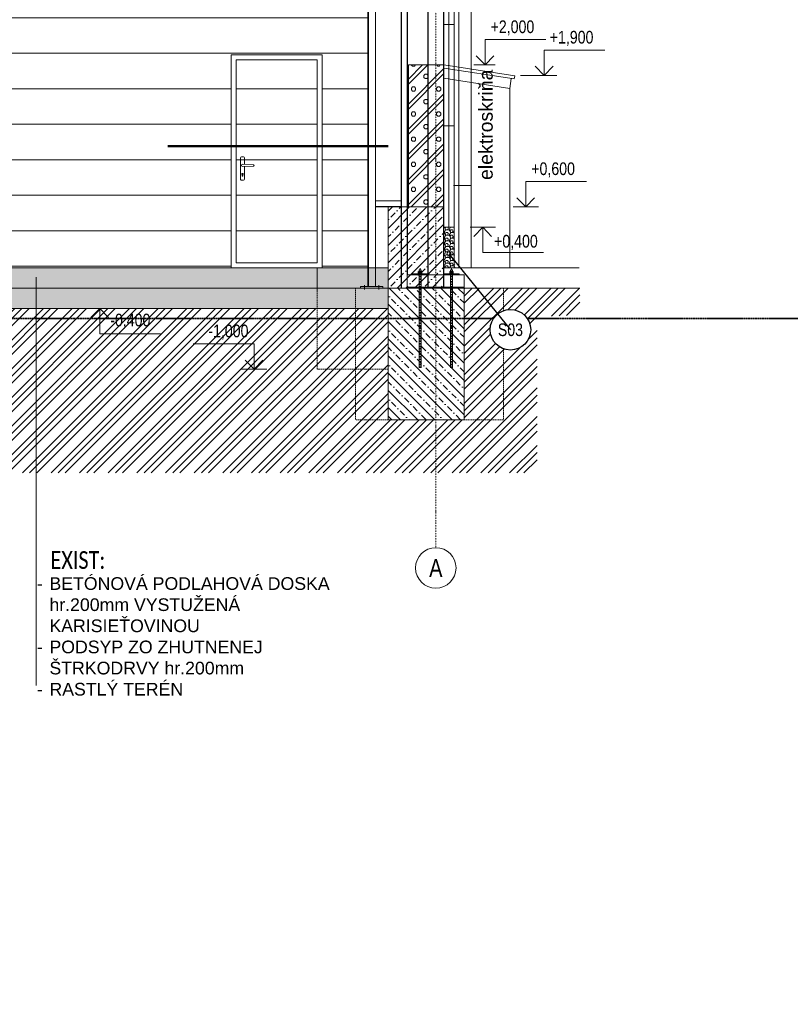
# Model space of a CAD drawing. Header units: millimetres. Extents: x -304119 to 197109, y 7818 to 249585.
# Tile 22 of 42: x -161661 to -154056, y 122822 to 132531. Entities that reach past the tile are written whole.
import ezdxf
from ezdxf import colors
from ezdxf.entities.mleader import LeaderData, LeaderLine
from ezdxf.enums import TextEntityAlignment as Align
from ezdxf.math import Vec2, Vec3

# ---------------------------------------------------------------- set-up
doc = ezdxf.new("R2010")
doc.units = ezdxf.units.MM
doc.set_wipeout_variables(frame=1)
for name, pattern in [('ACAD_ISO10W100', [18, 12, -3, 0, -3]), ('DASHDOT', [25.4, 12.7, -6.35, 0, -6.35]), ('Dashed', [19.05, 12.7, -6.35]), ('DOT', [6.35, 0, -6.35])]:
    doc.linetypes.add(name, pattern=pattern)
for name, color, linetype, lineweight in [('CAVNEJSI_POHLED', 252, 'Continuous', 5), ('CKBUBLINY', 252, 'Continuous', 5), ('CKBUBLINY_POPIS', 252, 'Continuous', 5), ('CKIZOLACE', 252, 'Continuous', 5), ('CKKOTY_VYS', 252, 'Continuous', 5), ('CKLEGENDA_POPIS', 252, 'Continuous', 5), ('CKRASTR_POPIS', 252, 'Continuous', 5), ('CKSTENY_OSY', 252, 'DASHDOT', 5), ('CKSTENY_PODROVINOU', 252, 'Continuous', 5), ('CKSTENY_REZ', 252, 'Continuous', 5), ('CKSTENY_SKRYTE', 252, 'Dashed', 5), ('CKSTENY_SRAF', 252, 'Continuous', 5), ('CKTEXTY_MALE', 252, 'Continuous', 5), ('CSPROFILY_REZY', 252, 'Continuous', 5), ('EL_BleskUz - bleskozvod', 3, 'ACAD_ISO10W100', 35)]:
    doc.layers.add(name, color=color, linetype=linetype, lineweight=lineweight)
doc.layers.add('CKNETISK', color=252, linetype='Continuous', lineweight=5, plot=False)
doc.styles.get("Standard").update_dxf_attribs({"font": 'arial.ttf'})
doc.linetypes.add('IZOLACE_TEPELNA_OS', pattern='A,0.001,[220,CADKON.SHX,S=0.05,R=0,X=0,Y=0],-1,[220,CADKON.SHX,S=0.05,R=180,X=1,Y=0],-1', length=2.001)

# ---------------------------------------------------------------- blocks, each defined once
blk = doc.blocks.new('*U40')
at = {"color": 0, "linetype": 'ByBlock', "lineweight": -2}
for p, q in [((50, 4400), (962.5, 4400)), ((50, 4400), (50, 4150)), ((962.5, 4400), (962.5, 4150)), ((1012.5, 4400), (1012.5, 4150)), ((1012.5, 4400), (1950, 4400)), ((1950, 4400), (1950, 4150)), ((2000, 4400), (2937.5, 4400)), ((2000, 4400), (2000, 4150)), ((2937.5, 4400), (2937.5, 4150)), ((2987.5, 4400), (3900, 4400)), ((2987.5, 4400), (2987.5, 4150)), ((3900, 4400), (3900, 4150)), ((50, 4150), (962.5, 4150)), ((1012.5, 4150), (1950, 4150)), ((2000, 4150), (2937.5, 4150)), ((2987.5, 4150), (3900, 4150))]:
    blk.add_line(p, q, dxfattribs=at)
blk.add_wipeout([(2692.3, 874.9), (2692.3, 1085), (2695.3, 1092), (2702.3, 1095), (2722.3, 1095), (2726.3, 1094.1), (2729.4, 1092), (2731.5, 1088.9), (2732.3, 1085), (2732.3, 1021.4), (2821.1, 1016.7), (2823.5, 1015.7), (2825.9, 1013), (2826.6, 1010.1), (2826, 1007.5), (2824.9, 1005.7), (2822.8, 1004.1), (2820.5, 1003.7), (2818.3, 1003.7), (2732.3, 998.7), (2732.3, 874.9), (2731.6, 871.1), (2729.4, 867.9), (2725.2, 865.4), (2718.6, 864.9), (2702.3, 864.9), (2695.3, 867.9), (2695.3, 867.9), (2692.6, 872.5)], dxfattribs=at)
at = {"linetype": 'ByBlock', "lineweight": -2}
h = blk.add_hatch(dxfattribs=at)
h.set_pattern_fill('_USER', color=0, scale=350, pattern_type=0)
h.set_pattern_definition([(0, (1450, 2000), (0, 350), [])])
h.paths.add_polyline_path([(0, 4500), (0, 0), (3950, 0), (3950, 4500)])
at = {"color": 0, "linetype": 'ByBlock', "lineweight": -2}
for p, q in [((2692.3, 1085), (2692.3, 874.9)), ((2722.3, 1095), (2702.3, 1095)), ((2732.3, 1021.4), (2732.3, 1085)), ((2819.5, 1016.7), (2711.9, 1022.5)), ((2711.9, 997.5), (2818.3, 1003.7)), ((2732.3, 874.9), (2732.3, 998.7)), ((2708.7, 907.7), (2708.7, 920.4)), ((2715.7, 920.2), (2715.7, 907.7)), ((2702.3, 864.9), (2722.3, 864.9))]:
    blk.add_line(p, q, dxfattribs=at)
blk.add_lwpolyline([(0, 0), (3950, 0), (3950, 4500), (0, 4500)], close=True, dxfattribs=at)
for centre, radius, start, end in [((2702.3, 1085), 10, 90, 180), ((2722.3, 1085), 10, 0, 90), ((2714.1, 1010), 12.7, 100.17112, 259.82888), ((2820, 1010.1), 6.63, 255.25087, 94.1438), ((2702.3, 874.9), 10, 180, 270.05462), ((2712.3, 924.8), 5.71, 306.28598, 230.45806), ((2712.2, 907.7), 3.51, 180, 0), ((2722.3, 874.9), 10, 270.05462, 0)]:
    blk.add_arc(centre, radius, start, end, dxfattribs=at)
blk.add_wipeout([(2600, 0), (3500, 0), (3500, 2100), (2600, 2100), (2600, 0), (2650, 50), (2650, 2050), (3450, 2050), (3450, 50), (2650, 50)], dxfattribs=at)
for points in [[(2600, 0), (3500, 0), (3500, 2100), (2600, 2100)], [(2650, 50), (3450, 50), (3450, 2050), (2650, 2050)]]:
    blk.add_lwpolyline(points, close=True, dxfattribs=at)
blk = doc.blocks.new('CK_GRID_DESC_A460A66B-2EDC-4BD0-90B6-661D6CF4EA7E')
at = {"layer": 'CKRASTR_POPIS'}
blk.add_circle((-4, 0), 4, dxfattribs=at)
at = {"layer": 'CKRASTR_POPIS', "width": 0.8}
blk.add_attdef('GRID_DESC', text='', height=3.5, dxfattribs=at).set_placement((-4, 0), align=Align.MIDDLE_CENTER)
blk = doc.blocks.new('*U23')
at = {"color": 0, "linetype": 'ByBlock', "lineweight": -2}
for p, q in [((-100, 100), (100, 100)), ((-67.9, 11.9), (-89.6, 55.5)), ((-67.9, 11.9), (-60, -64.9)), ((67.9, 11.9), (60, -64.9)), ((67.9, 11.9), (89.6, 55.5)), ((60, -64.9), (-60, -64.9)), ((-60, -64.9), (-60, -134.3)), ((60, -64.9), (60, -164.8)), ((-83.4, -190.8), (-892.8, -1000.2)), ((60, -108.3), (-60, -108.3)), ((21.8, -257.2), (-790, -1068.9)), ((-123.4, -230.8), (-37.7, -316.6)), ((-852.8, -960.2), (-767, -1045.9)), ((-933.4, -1091.5), (-933.4, -5460.4)), ((-933.4, -1148.9), (-813.4, -1148.9)), ((-813.4, -1125.4), (-813.4, -5460.4)), ((-933.4, -5611.3), (-933.4, -5460.4)), ((-813.4, -5460.4), (-813.4, -5611.3))]:
    blk.add_line(p, q, dxfattribs=at)
for centre, radius, start, end in [((0, 100), 100, 180, 0), ((-140, -134.3), 80, 315, 0), ((-70.6, -164.8), 130.6, 315, 0), ((-802.8, -1094.9), 130.6, 133.53281, 178.53281), ((-733.4, -1125.4), 80, 135, 180)]:
    blk.add_arc(centre, radius, start, end, dxfattribs=at)
blk = doc.blocks.new('CK2D_HEIGHTDIM_E7E90077-A346-4FA0-BE6B-16243E22FE2E')
at = {"color": 0, "linetype": 'ByBlock', "lineweight": -2, "transparency": 16777216}
blk.add_lwpolyline([(-1.75, 1.8), (0, 0), (1.75, 1.8), (0, 0), (0, 5), (12, 5)], dxfattribs=at)
at = {"color": 0, "linetype": 'ByBlock', "lineweight": -2, "transparency": 16777216, "width": 0.8}
blk.add_attdef('VÝŠKA', text='', height=2.5, dxfattribs=at).set_placement((1.25, 5.8), align=Align.BOTTOM_LEFT)
at = {"color": 0, "linetype": 'ByBlock', "lineweight": -2, "transparency": 16777216, "width": 0.8, "flags": 8}
blk.add_attdef('OZNAČENIE', text='', height=2.5, dxfattribs=at).set_placement((1.25, 4.2), align=Align.TOP_LEFT)
at = {"layer": 'CKNETISK', "width": 0.8, "flags": 8}
blk.add_attdef('ZAOKRÚHĽOVANIE', text='', height=2.5, dxfattribs=at).set_placement((13.25, 5.8), align=Align.BOTTOM_LEFT)
blk = doc.blocks.new('CK2D_HEIGHTDIM_7F686A1E-E986-47CF-9905-EF028F1263B3')
at = {"color": 0, "linetype": 'ByBlock', "lineweight": -2, "transparency": 16777216}
blk.add_lwpolyline([(-1.75, 1.8), (0, 0), (1.75, 1.8), (0, 0), (0, 5), (12, 5)], dxfattribs=at)
at = {"color": 0, "linetype": 'ByBlock', "lineweight": -2, "transparency": 16777216, "width": 0.8}
blk.add_attdef('VÝŠKA', text='', height=2.5, dxfattribs=at).set_placement((1.25, 5.8), align=Align.BOTTOM_LEFT)
at = {"color": 0, "linetype": 'ByBlock', "lineweight": -2, "transparency": 16777216, "width": 0.8, "flags": 8}
blk.add_attdef('OZNAČENIE', text='', height=2.5, dxfattribs=at).set_placement((1.25, 4.2), align=Align.TOP_LEFT)
at = {"layer": 'CKNETISK', "width": 0.8, "flags": 8}
blk.add_attdef('ZAOKRÚHĽOVANIE', text='', height=2.5, dxfattribs=at).set_placement((13.25, 5.8), align=Align.BOTTOM_LEFT)
blk = doc.blocks.new('CK_BUBBLE_1_0_0_W_638F085E-B139-4290-94B1-B52A7F8E6AF8')
at = {"color": 0, "linetype": 'DOT', "transparency": 16777216}
blk.add_wipeout([(1, 0), (1, 0.031), (0.998, 0.062), (0.996, 0.092), (0.992, 0.123), (0.988, 0.153), (0.983, 0.184), (0.977, 0.214), (0.97, 0.244), (0.962, 0.274), (0.953, 0.303), (0.943, 0.332), (0.932, 0.361), (0.921, 0.39), (0.908, 0.418), (0.895, 0.446), (0.881, 0.473), (0.866, 0.5), (0.85, 0.526), (0.834, 0.552), (0.816, 0.578), (0.798, 0.603), (0.779, 0.627), (0.759, 0.651), (0.739, 0.674), (0.718, 0.696), (0.696, 0.718), (0.674, 0.739), (0.651, 0.759), (0.627, 0.779), (0.603, 0.798), (0.578, 0.816), (0.552, 0.834), (0.526, 0.85), (0.5, 0.866), (0.473, 0.881), (0.446, 0.895), (0.418, 0.908), (0.39, 0.921), (0.361, 0.932), (0.332, 0.943), (0.303, 0.953), (0.274, 0.962), (0.244, 0.97), (0.214, 0.977), (0.184, 0.983), (0.153, 0.988), (0.123, 0.992), (0.092, 0.996), (0.062, 0.998), (0.031, 1), (0, 1), (-0.031, 1), (-0.062, 0.998), (-0.092, 0.996), (-0.123, 0.992), (-0.153, 0.988), (-0.184, 0.983), (-0.214, 0.977), (-0.244, 0.97), (-0.274, 0.962), (-0.303, 0.953), (-0.332, 0.943), (-0.361, 0.932), (-0.39, 0.921), (-0.418, 0.908), (-0.446, 0.895), (-0.473, 0.881), (-0.5, 0.866), (-0.526, 0.85), (-0.552, 0.834), (-0.578, 0.816), (-0.603, 0.798), (-0.627, 0.779), (-0.651, 0.759), (-0.674, 0.739), (-0.696, 0.718), (-0.718, 0.696), (-0.739, 0.674), (-0.759, 0.651), (-0.779, 0.627), (-0.798, 0.603), (-0.816, 0.578), (-0.834, 0.552), (-0.85, 0.526), (-0.866, 0.5), (-0.881, 0.473), (-0.895, 0.446), (-0.908, 0.418), (-0.921, 0.39), (-0.932, 0.361), (-0.943, 0.332), (-0.953, 0.303), (-0.962, 0.274), (-0.97, 0.244), (-0.977, 0.214), (-0.983, 0.184), (-0.988, 0.153), (-0.992, 0.123), (-0.996, 0.092), (-0.998, 0.062), (-1, 0.031), (-1, 0), (-1, -0.031), (-0.998, -0.062), (-0.996, -0.092), (-0.992, -0.123), (-0.988, -0.153), (-0.983, -0.184), (-0.977, -0.214), (-0.97, -0.244), (-0.962, -0.274), (-0.953, -0.303), (-0.943, -0.332), (-0.932, -0.361), (-0.921, -0.39), (-0.908, -0.418), (-0.895, -0.446), (-0.881, -0.473), (-0.866, -0.5), (-0.85, -0.526), (-0.834, -0.552), (-0.816, -0.578), (-0.798, -0.603), (-0.779, -0.627), (-0.759, -0.651), (-0.739, -0.674), (-0.718, -0.696), (-0.696, -0.718), (-0.674, -0.739), (-0.651, -0.759), (-0.627, -0.779), (-0.603, -0.798), (-0.578, -0.816), (-0.552, -0.834), (-0.526, -0.85), (-0.5, -0.866), (-0.473, -0.881), (-0.446, -0.895), (-0.418, -0.908), (-0.39, -0.921), (-0.361, -0.932), (-0.332, -0.943), (-0.303, -0.953), (-0.274, -0.962), (-0.244, -0.97), (-0.214, -0.977), (-0.184, -0.983), (-0.153, -0.988), (-0.123, -0.992), (-0.092, -0.996), (-0.062, -0.998), (-0.031, -1), (0, -1), (0.031, -1), (0.062, -0.998), (0.092, -0.996), (0.123, -0.992), (0.153, -0.988), (0.184, -0.983), (0.214, -0.977), (0.244, -0.97), (0.274, -0.962), (0.303, -0.953), (0.332, -0.943), (0.361, -0.932), (0.39, -0.921), (0.418, -0.908), (0.446, -0.895), (0.473, -0.881), (0.5, -0.866), (0.526, -0.85), (0.552, -0.834), (0.578, -0.816), (0.603, -0.798), (0.627, -0.779), (0.651, -0.759), (0.674, -0.739), (0.696, -0.718), (0.718, -0.696), (0.739, -0.674), (0.759, -0.651), (0.779, -0.627), (0.798, -0.603), (0.816, -0.578), (0.834, -0.552), (0.85, -0.526), (0.866, -0.5), (0.881, -0.473), (0.895, -0.446), (0.908, -0.418), (0.921, -0.39), (0.932, -0.361), (0.943, -0.332), (0.953, -0.303), (0.962, -0.274), (0.97, -0.244), (0.977, -0.214), (0.983, -0.184), (0.988, -0.153), (0.992, -0.123), (0.996, -0.092), (0.998, -0.062), (1, -0.031)], dxfattribs=at)
at = {"color": 0, "linetype": 'ByBlock', "lineweight": -2, "transparency": 16777216}
blk.add_circle((0, 0), 1, dxfattribs=at)
at = {"layer": 'CKBUBLINY_POPIS', "linetype": 'ByBlock', "lineweight": -2, "transparency": 16777216, "width": 0.8}
blk.add_attdef('NUM1', text='', height=0.625, dxfattribs=at).set_placement((0, 0), align=Align.MIDDLE_CENTER)
blk = doc.blocks.new('_DotSmall')
at = {"color": 0, "const_width": 0.5}
blk.add_lwpolyline([(-0.0625, 0, 1), (0.0625, 0, 1)], format="xyb", close=True, dxfattribs=at)

msp = doc.modelspace()

# ---------------------------------------------------------------- hatches: boundary and pattern name
at = {"layer": 'CKSTENY_SRAF', "lineweight": 5}
h = msp.add_hatch(dxfattribs=at)
h.set_pattern_fill('ZDIVO-LEHCENE', color=252, scale=35)
h.set_pattern_definition([(45, (-2346026.33, -1586029.56), (-123.743687, 123.743687), []), (45, (-2345976.84, -1586029.56), (-123.743687, 123.743687), []), (0, (-2345819.1, -1585983.19), (123.743687, 123.743687), [17.5, -229.987373]), (45, (-2345801.6, -1585983.19), (-123.743687, 123.743687), [17.5, -157.5]), (90, (-2345789.22, -1585970.81), (-123.743687, 123.743687), [17.5, -229.987373]), (135, (-2345789.22, -1585953.31), (-123.743687, -123.743687), [17.5, -157.5]), (0, (-2345819.1, -1585940.94), (123.743687, 123.743687), [17.5, -229.987373]), (45, (-2345831.47, -1585953.31), (-123.743687, 123.743687), [17.5, -157.5]), (90, (-2345831.47, -1585970.81), (-123.743687, 123.743687), [17.5, -229.987373]), (135, (-2345819.1, -1585983.19), (-123.743687, -123.743687), [17.5, -157.5])])
h.paths.add_polyline_path([(-157824.35009, 132084.62076), (-157474.35009, 132078.0913), (-157474.35009, 130681.35603), (-157824.35009, 130687.88549)])
at = {"layer": 'CKSTENY_SRAF', "lineweight": 5, "transparency": 33554687}
h = msp.add_hatch(dxfattribs=at)
h.set_pattern_fill('BETON-PROSTY', color=252, scale=30)
h.set_pattern_definition([(45, (-2346226.33, -1587643.94), (-84.852814, 84.852814), []), (45, (-2346141.48, -1587643.94), (-42.426407, 127.2792206), [60, -30, 0, -30])])
h.paths.add_polyline_path([(-158024.35009, 130684.62076), (-157474.35009, 130684.62076), (-157474.35009, 129884.62076), (-158024.35009, 129884.62076)])
at = {"layer": 'CKSTENY_SRAF', "lineweight": 5}
h = msp.add_hatch(dxfattribs=at)
h.set_pattern_fill('POLYSTYREN-XPS', color=252, scale=10)
h.set_pattern_definition([(0, (-2365682.63, -1585226.183), (47.625, 27.4963), [31.75, -63.5]), (120, (-2365682.63, -1585226.183), (-47.6249943, 27.49630986), [31.75, -63.5]), (60, (-2365682.63, -1585226.183), (5.7e-06, 54.99260986), [-63.5, 31.75]), (0, (-2365682.63, -1585198.687), (47.6249886, 27.4963), [15.8749886, -79.3749772]), (60, (-2365666.754, -1585226.183), (-23.8124943, 13.74815), [15.8749886, -31.7499886]), (120, (-2365658.817, -1585212.435), (-47.6249886, 27.49629998), [15.8749886, -79.3749772])])
h.paths.add_polyline_path([(-157474.35009, 130484.62076), (-157374.35009, 130484.62076), (-157366.8003, 130084.62076), (-157466.8003, 130084.62076)])
at = {"layer": 'CKSTENY_SRAF', "lineweight": 5, "transparency": 33554687}
h = msp.add_hatch(dxfattribs=at)
h.set_pattern_fill('ZEM_PUVODNI', color=252, scale=50)
h.set_pattern_definition([(45, (-2342230.14, -1584429.08), (-141.421356, 141.421356), []), (45, (-2342159.43, -1584429.08), (-141.421356, 141.421356), []), (45, (-2342088.72, -1584429.08), (-141.421356, 141.421356), [])])
h.paths.add_polyline_path([(-156554.2129, 128061.95137), (-156554.2129, 129600.21315), (-156131.7538, 129620.34257), (-156132.17279, 129884.62076), (-156886.85813, 129884.62076), (-156886.85813, 128584.62076), (-157274.35009, 128584.62076), (-157554.35009, 128584.62076), (-157554.35009, 128061.95137)])
h.paths.add_polyline_path([(-156886.85813, 129884.62076), (-157274.35009, 129884.62076), (-157274.35009, 128584.62076), (-156886.85813, 128584.62076)])
h.paths.add_polyline_path([(-157554.35009, 128061.95137), (-157554.35009, 128584.62076), (-158024.35009, 128584.62076), (-158346.85813, 128584.62076), (-158346.85813, 129684.62076), (-167414.35009, 129684.62076), (-167414.35009, 128584.62076), (-167674.35009, 128584.62076), (-168144.35009, 128584.62076), (-168144.35009, 128061.95137)])
h.paths.add_polyline_path([(-158346.85813, 128584.62076), (-158024.35009, 128584.62076), (-158024.35009, 129684.62076), (-158346.85813, 129684.62076)])
h.paths.add_polyline_path([(-167414.35009, 129684.62076), (-167674.35009, 129684.62076), (-167674.35009, 128584.62076), (-167414.35009, 128584.62076)])
h.paths.add_polyline_path([(-168874.35009, 129584.62076), (-168874.35009, 128584.62076), (-168424.35009, 128584.62076), (-168424.35009, 129584.62076)])
h.paths.add_polyline_path([(-170335.95849, 129584.62076), (-170335.95849, 128061.95137), (-168144.35009, 128061.95137), (-168144.35009, 128584.62076), (-168424.35009, 128584.62076), (-168874.35009, 128584.62076), (-168874.35009, 129584.62076), (-169124.35009, 129584.62076), (-169018.28407, 129478.55474), (-169362.21806, 129134.62076), (-169886.48213, 129134.62076), (-170230.41611, 129478.55474), (-170124.35009, 129584.62076)])
h = msp.add_hatch(dxfattribs=at)
h.set_pattern_fill('AR-CONC', color=252, scale=0.999999)
h.set_pattern_definition([(50, (-408229.42, 64240.19), (182.18449, -15.93907), [19.04998, -209.54979]), (355, (-408229.42, 64240.19), (-35.24279, 191.05645), [15.23998, -167.63983]), (100.451, (-408214.24, 64238.86), (146.94235, 175.11651), [16.18998, -178.08982]), (46.1842, (-408229.42, 64290.99), (271.07877, -42.04229), [28.57497, -314.3247]), (96.6356, (-408206.83, 64287.48), (237.404, 247.4253), [24.28498, -267.13473]), (351.184, (-408229.42, 64291), (237.40437, 247.42487), [22.85998, -251.45975]), (21, (-408204.02, 64278.29), (151.61473, -102.26542), [19.04998, -209.54979]), (326, (-408204.02, 64278.29), (61.80197, 184.18778), [15.23998, -167.63983]), (71.4514, (-408191.39, 64269.77), (213.41628, 81.92278), [16.18998, -178.08982]), (37.5, (-408229.42, 64240.19), (3.0886, 84.554954), [0, -165.607834, 0, -170.17983, 0, -168.27483]), (7.5, (-408229.42, 64240.19), (66.819596, 100.180475), [0, -97.027903, 0, -161.79784, 0, -64.134936]), (327.5, (-408286.06, 64240.19), (135.59046, -5.728738), [0, -63.499936, 0, -198.1198, 0, -262.889737]), (317.5, (-408311.46, 64240.19), (148.129033, 25.426466), [0, -82.54992, 0, -131.57187, 0, -186.689813])])
h.paths.add_polyline_path([(-167674.35009, 129884.62076), (-158024.35009, 129884.62076), (-158024.35009, 129684.62076), (-167674.35009, 129684.62076)])
h = msp.add_hatch(dxfattribs=at)
h.set_pattern_fill('BETON-PROSTY', color=252, scale=30, angle=90)
h.set_pattern_definition([(135, (-2342230.14, -1585226.18), (-84.852814, -84.852814), []), (135, (-2342230.14, -1585141.33), (-127.2792206, -42.426407), [60, -30, 0, -30])])
h.paths.add_polyline_path([(-158024.35009, 129884.62076), (-157274.35009, 129884.62076), (-157274.35009, 128584.62076), (-158024.35009, 128584.62076)])

# ---------------------------------------------------------------- linework, layer by layer
at = {"layer": 'CAVNEJSI_POHLED', "color": 252, "lineweight": 5}
msp.add_line((-157206.08384, 130896.24506), (-157379.35009, 130896.24506), dxfattribs=at)
at = {"layer": 'CKIZOLACE', "color": 252, "linetype": 'IZOLACE_TEPELNA_OS', "lineweight": 5, "ltscale": 1.515152}
msp.add_line((-157424.35009, 130484.62076), (-157424.35009, 136398.09338), dxfattribs=at)
at = {"layer": 'CKKOTY_VYS', "color": 252, "lineweight": 5}
for p, q in [((-156967.85517, 132084.62076), (-157177.59872, 132084.62076)), ((-156359.84614, 131981.57962), (-156718.46583, 131981.57962)), ((-156542.17896, 130684.62076), (-156792.17896, 130684.62076)), ((-156966.76494, 130484.62076), (-157216.76494, 130484.62076)), ((-159472.24067, 129084.62076), (-159222.24067, 129084.62076))]:
    msp.add_line(p, q, dxfattribs=at)
at = {"layer": 'CKSTENY_OSY', "color": 252, "lineweight": 5}
for p, q in [((-157554.35009, 136802.36629), (-157554.35009, 127324.5862)), ((-157709.35009, 129099.29863), (-157709.35009, 130083.45593)), ((-157399.35009, 129099.29863), (-157399.35009, 130083.45593))]:
    msp.add_line(p, q, dxfattribs=at)
at = {"layer": 'CKSTENY_PODROVINOU', "color": 252, "lineweight": 5}
for p, q in [((-157474.35009, 132484.62076), (-157374.35009, 132484.62076)), ((-157474.35009, 130484.62076), (-157474.35009, 132084.62076)), ((-156774.93151, 131977.0179), (-157474.35009, 132084.62076)), ((-156779.49322, 131947.36675), (-157474.35009, 132054.26781)), ((-156774.93151, 131977.0179), (-156779.49322, 131947.36675)), ((-156824.35009, 131853.0913), (-157474.35009, 131953.0913)), ((-156809.14437, 131951.92847), (-156824.35009, 131853.0913)), ((-156824.35009, 130084.62076), (-156824.35009, 131853.0913)), ((-157474.35009, 131484.62076), (-157374.35009, 131484.62076)), ((-158149.35009, 130684.62076), (-158024.35009, 130684.62076)), ((-157824.35009, 130684.62076), (-157474.35009, 130684.62076)), ((-157474.35009, 130484.62076), (-157374.35009, 130484.62076)), ((-157474.35009, 130084.62076), (-157474.35009, 130484.62076)), ((-158024.35009, 130084.62076), (-158024.35009, 129884.62076)), ((-157474.35009, 130084.62076), (-157474.35009, 129884.62076)), ((-157374.35009, 130084.62076), (-157474.35009, 130084.62076)), ((-167674.35009, 129884.62076), (-158024.35009, 129884.62076)), ((-157474.35009, 129884.62076), (-158024.35009, 129884.62076)), ((-158024.35009, 129884.62076), (-158024.35009, 128584.62076)), ((-157474.35009, 129884.62076), (-156132.17279, 129884.62076)), ((-157274.35009, 129884.62076), (-157274.35009, 128584.62076)), ((-167674.35009, 129684.62076), (-158024.35009, 129684.62076)), ((-158024.35009, 128584.62076), (-157274.35009, 128584.62076))]:
    msp.add_line(p, q, dxfattribs=at)
at = {"layer": 'CKSTENY_REZ', "color": 252, "lineweight": 5}
for p, q in [((-157474.35009, 132084.62076), (-157474.35009, 136429.52493)), ((-157374.35009, 130484.62076), (-157374.35009, 136366.66183)), ((-157474.35009, 132084.62076), (-157824.35009, 132084.62076)), ((-157824.35009, 132084.62076), (-157824.35009, 130684.62076)), ((-157479.35009, 132084.62076), (-157474.35009, 132084.62076)), ((-157824.35009, 130684.62076), (-158024.35009, 130684.62076)), ((-158024.35009, 130684.62076), (-158024.35009, 130084.62076)), ((-157374.35009, 130484.62076), (-157374.35009, 130084.62076)), ((-157374.35009, 130084.62076), (-156139.5712, 130084.62076))]:
    msp.add_line(p, q, dxfattribs=at)
at = {"layer": 'CKSTENY_SKRYTE', "color": 252, "lineweight": 5}
for p, q in [((-158724.35009, 129084.62076), (-158724.35009, 129884.62076)), ((-158346.85813, 129884.62076), (-158346.85813, 128584.62076)), ((-156886.85813, 129884.62076), (-156886.85813, 128584.62076)), ((-158024.35009, 129084.62076), (-158724.35009, 129084.62076)), ((-158024.35009, 128584.62076), (-158346.85813, 128584.62076)), ((-156886.85813, 128584.62076), (-157274.35009, 128584.62076))]:
    msp.add_line(p, q, dxfattribs=at)
at = {"layer": 'CKTEXTY_MALE', "color": 252, "lineweight": 5}
msp.add_line((-161496.95917, 125965.34892), (-161496.95917, 129990.65552), dxfattribs=at)
at = {"layer": 'CSPROFILY_REZY', "color": 252, "lineweight": 5}
for p, q in [((-158149.35009, 130084.62076), (-158149.35009, 136290.10076)), ((-157894.65009, 136054.62076), (-157894.65009, 130684.62076)), ((-157634.35009, 132084.62076), (-157634.35009, 136054.62076)), ((-157834.35009, 135854.62076), (-157834.35009, 130684.62076)), ((-157894.65009, 130744.62076), (-158149.35009, 130744.62076)), ((-157894.65009, 130687.62076), (-158149.35009, 130687.62076)), ((-157474.35009, 130014.62076), (-157274.35009, 130014.62076)), ((-157274.35009, 130014.62076), (-157274.35009, 129884.62076)), ((-157474.35009, 129894.62076), (-157274.35009, 129894.62076))]:
    msp.add_line(p, q, dxfattribs=at)
at = {"layer": 'CSPROFILY_REZY', "color": 252, "linetype": 'Dashed', "lineweight": 5, "ltscale": 0.5}
for p, q in [((-157891.45009, 129884.62076), (-157891.45009, 136054.62076)), ((-157837.55009, 129884.62076), (-157837.55009, 136054.62076)), ((-157629.35009, 136054.62076), (-157629.35009, 129894.62076)), ((-157479.35009, 136054.62076), (-157479.35009, 129894.62076)), ((-157634.35009, 132084.62076), (-157634.35009, 129894.62076)), ((-157894.65009, 130684.62076), (-157894.65009, 129884.62076)), ((-157834.35009, 130684.62076), (-157834.35009, 130014.62076)), ((-157834.35009, 130014.62076), (-157474.35009, 130014.62076)), ((-157719.35009, 129099.29863), (-157719.35009, 130063.79601)), ((-157719.35009, 130063.79601), (-157699.35009, 130063.79601)), ((-157699.35009, 129099.29863), (-157699.35009, 130063.79601)), ((-157409.35009, 129099.29863), (-157409.35009, 130063.79601)), ((-157389.35009, 130063.79601), (-157409.35009, 130063.79601)), ((-157389.35009, 129099.29863), (-157389.35009, 130063.79601)), ((-157834.35009, 129894.62076), (-157474.35009, 129894.62076))]:
    msp.add_line(p, q, dxfattribs=at)
at = {"layer": 'CSPROFILY_REZY', "color": 252, "linetype": 'Dashed', "lineweight": 5, "ltscale": 0.3}
for p, q in [((-158149.35009, 130084.62076), (-158149.35009, 129899.62076)), ((-158296.85009, 129899.62076), (-158296.85009, 129884.62076)), ((-158296.85009, 129899.62076), (-158076.85009, 129899.62076)), ((-158296.85009, 129884.62076), (-158076.85009, 129884.62076)), ((-158256.85009, 129870.12076), (-158256.85009, 129914.12076)), ((-158116.85009, 129870.12076), (-158116.85009, 129914.12076)), ((-158076.85009, 129899.62076), (-158076.85009, 129884.62076))]:
    msp.add_line(p, q, dxfattribs=at)
at = {"layer": 'CSPROFILY_REZY', "color": 252, "lineweight": 5}
for points in [[(-157784.35009, 130014.62076), (-157634.35009, 130014.62076), (-157634.35009, 130026.62076), (-157784.35009, 130026.62076)], [(-157324.35009, 130014.62076), (-157474.35009, 130014.62076), (-157474.35009, 130026.62076), (-157324.35009, 130026.62076)]]:
    msp.add_lwpolyline(points, close=True, dxfattribs=at)
at = {"layer": 'CSPROFILY_REZY', "color": 252, "linetype": 'Dashed', "lineweight": 5, "ltscale": 0.5}
for points in [[(-157709.35009, 130048.28398), (-157726.8003, 130048.28398), (-157726.8003, 130026.62076), (-157709.35009, 130026.62076)], [(-157709.35009, 130048.28398), (-157691.89988, 130048.28398), (-157691.89988, 130026.62076), (-157709.35009, 130026.62076)], [(-157399.35009, 130048.28398), (-157416.8003, 130048.28398), (-157416.8003, 130026.62076), (-157399.35009, 130026.62076)], [(-157399.35009, 130048.28398), (-157381.89988, 130048.28398), (-157381.89988, 130026.62076), (-157399.35009, 130026.62076)]]:
    msp.add_lwpolyline(points, close=True, dxfattribs=at)
at = {"layer": 'EL_BleskUz - bleskozvod', "ltscale": 0.25}
msp.add_line((-210858.93583, 129584.62076), (-101009.13633, 129584.62076), dxfattribs=at)

# ---------------------------------------------------------------- block references
at = {"layer": 'CAVNEJSI_POHLED', "color": 252, "lineweight": 5}
msp.add_blockref('*U23', (-156392.69591, 135695.88975), dxfattribs=at)
at = {"layer": 'CKKOTY_VYS', "color": 252, "lineweight": 5}
ref = msp.add_blockref('CK2D_HEIGHTDIM_E7E90077-A346-4FA0-BE6B-16243E22FE2E', (-157068.41596, 132084.62076), dxfattribs=dict(at, xscale=50, yscale=50, zscale=50))
ref.add_attrib('VÝŠKA_001', '+2,000', (-157013.69223, 132399.34791), dxfattribs={"layer": '0', "color": 0, "linetype": 'ByBlock', "lineweight": -2, "transparency": 16777216, "height": 125, "width": 0.8})
ref = msp.add_blockref('CK2D_HEIGHTDIM_E7E90077-A346-4FA0-BE6B-16243E22FE2E', (-156484.84614, 131981.57962), dxfattribs=dict(at, xscale=50, yscale=50, zscale=50))
ref.add_attrib('VÝŠKA_001', '+1,900', (-156430.12241, 132296.30677), dxfattribs={"layer": '0', "color": 0, "linetype": 'ByBlock', "lineweight": -2, "transparency": 16777216, "height": 125, "width": 0.8})
ref = msp.add_blockref('CK2D_HEIGHTDIM_E7E90077-A346-4FA0-BE6B-16243E22FE2E', (-156667.17896, 130684.62076), dxfattribs=dict(at, xscale=50, yscale=50, zscale=50))
ref.add_attrib('VÝŠKA_001', '+0,600', (-156612.45523, 130999.34791), dxfattribs={"layer": '0', "color": 0, "linetype": 'ByBlock', "lineweight": -2, "transparency": 16777216, "height": 125, "width": 0.8})
ref = msp.add_blockref('CK2D_HEIGHTDIM_E7E90077-A346-4FA0-BE6B-16243E22FE2E', (-157091.76494, 130484.62076), dxfattribs=dict(at, xscale=-50, yscale=50, zscale=50, rotation=180))
ref.add_attrib('VÝŠKA_001', '+0,400', (-156979.4344, 130284.10066), dxfattribs={"layer": '0', "color": 0, "linetype": 'ByBlock', "lineweight": -2, "transparency": 16777216, "height": 125, "width": 0.8})
ref = msp.add_blockref('CK2D_HEIGHTDIM_7F686A1E-E986-47CF-9905-EF028F1263B3', (-160870.2689, 129684.62076), dxfattribs=dict(at, xscale=-50, yscale=50, zscale=50, rotation=180))
ref.add_attrib('VÝŠKA_001', '-0,400', (-160767.03263, 129507.23502), dxfattribs={"layer": '0', "color": 0, "linetype": 'ByBlock', "lineweight": -2, "transparency": 16777216, "height": 125, "width": 0.8})
ref = msp.add_blockref('CK2D_HEIGHTDIM_E7E90077-A346-4FA0-BE6B-16243E22FE2E', (-159347.24067, 129084.62076), dxfattribs=dict(at, xscale=-50, yscale=50, zscale=50))
ref.add_attrib('VÝŠKA_001', '-1,000', (-159799.16768, 129399.34791), dxfattribs={"layer": '0', "color": 0, "linetype": 'ByBlock', "lineweight": -2, "transparency": 16777216, "height": 125, "width": 0.8})
at = {"layer": 'CKRASTR_POPIS', "color": 252, "lineweight": 5, "xscale": 49.995, "yscale": 49.995, "zscale": 49.995}
msp.add_blockref('CK_GRID_DESC_A460A66B-2EDC-4BD0-90B6-661D6CF4EA7E', (-157354.37009, 127124.6062), dxfattribs=at).add_auto_attribs({'GRID_DESC': 'A'})
at = {"layer": 'CKSTENY_SRAF', "color": 252, "lineweight": 5}
msp.add_blockref('*U40', (-162174.35009, 130084.62076), dxfattribs=at)

# ---------------------------------------------------------------- texts
at = {"layer": 'CKLEGENDA_POPIS', "color": 252, "lineweight": 5, "attachment_point": 1}
for s, insert, char_height, width in [('{\\fCalibri|b0|i0|c0|p34;\\W0.8;EXIST:}', (-161355.73917, 127290.29854), 175, 4709.4780294), ('\\P\\pi-125,l125,t125;-^IBETÓNOVÁ PODLAHOVÁ DOSKA hr.200mm VYSTUŽENÁ KARISIEŤOVINOU\\P-^IPODSYP ZO ZHUTNENEJ ŠTRKODRVY hr.200mm\\P\\pi-375,l375;-^IRASTLÝ TERÉN', (-161492.03993, 127241.83219), 125, 2972.7988094)]:
    msp.add_mtext(s, dxfattribs=dict(at, insert=insert, char_height=char_height, width=width))
at = {"layer": 'CKTEXTY_MALE', "color": 252, "lineweight": 5, "insert": (-157130.5786, 130950.62491), "char_height": 137.5, "width": 2469.2934037, "attachment_point": 1, "rotation": 90}
msp.add_mtext('elektroskriňa', dxfattribs=at)

# ---------------------------------------------------------------- leaders
at = {"layer": 'CKBUBLINY', "color": 252, "lineweight": 5}
ml = msp.add_multileader_block('Standard', dxfattribs=at)
ml.set_content('CK_BUBBLE_1_0_0_W_638F085E-B139-4290-94B1-B52A7F8E6AF8', color=252, scale=200)
ml.set_attribute('NUM1', 'S03', width=0.8)
ml.set_leader_properties(color=256)
ml.set_arrow_properties(name='DOTSMALL')
ml.build(insert=Vec2(0, 0))
ml.multileader.update_dxf_attribs({"has_dogleg": 0, "text_right_attachment_type": 6, "dogleg_length": 0, "arrow_head_size": 75, "scale": 50})
ctx = ml.context
ctx.base_point, ctx.scale, ctx.char_height, ctx.arrow_head_size, ctx.landing_gap_size, ctx.plane_origin = Vec3(-156818.12809, 129474.02809), 50, 9, 75, 4.5, Vec3(-156098.86141, 131090.09973)
ctx.right_attachment, ctx.attachment_type = 6, 1
notes = []
notes.append((ctx, [(0, (1, 1, 0), (-156818.12809, 129474.02809), (1, 0), 0, [(0, [(-157424.35009, 130222.99778)], 0, [])])]))
ctx.block.insert = Vec3(-156818.12809, 129474.02809)
for ctx, leaders in notes:
    for number, flags, end, landing, length, lines in leaders:
        leader = LeaderData()
        leader.index, (leader.has_last_leader_line, leader.has_dogleg_vector, leader.attachment_direction) = number, flags
        leader.last_leader_point, leader.dogleg_vector, leader.dogleg_length = Vec3(end), Vec3(landing), length
        for number, points, colour, breaks in lines:
            line = LeaderLine()
            line.index, line.vertices, line.color, line.breaks = number, Vec3.list(points), colors.encode_raw_color(colour), breaks
            leader.lines.append(line)
        ctx.leaders.append(leader)

# ---------------------------------------------------------------- next in the draw order: hatches: boundary and pattern name
at = {"layer": 'CKSTENY_SRAF', "lineweight": 5, "transparency": 33554687}
h = msp.add_hatch(dxfattribs=at)
h.set_pattern_fill('BETON-PROSTY', color=252, scale=30, angle=90)
h.set_pattern_definition([(135, (-2351880.14, -1585026.18), (-84.852814, -84.852814), []), (135, (-2351880.14, -1584941.33), (-127.2792206, -42.426407), [60, -30, 0, -30])])
h.paths.add_polyline_path([(-167674.35009, 130084.62076), (-158024.35009, 130084.62076), (-158024.35009, 129884.62076), (-167674.35009, 129884.62076)])

# ---------------------------------------------------------------- next in the draw order: linework, layer by layer
at = {"layer": 'CKBUBLINY', "color": 1, "lineweight": 50}
msp.add_line((-160199.35009, 131284.62076), (-158024.35009, 131284.62076), dxfattribs=at)
at = {"layer": 'CKSTENY_REZ', "color": 252, "lineweight": 5}
msp.add_line((-167674.35009, 130084.62076), (-158024.35009, 130084.62076), dxfattribs=at)
at = {"layer": 'CKSTENY_SKRYTE', "color": 252, "lineweight": 5, "ltscale": 0.5}
msp.add_line((-158724.35009, 129884.62076), (-158724.35009, 130084.62076), dxfattribs=at)
at = {"layer": 'CSPROFILY_REZY', "color": 252, "lineweight": 5}
msp.add_line((-158224.35009, 130084.62076), (-158224.35009, 136290.10076), dxfattribs=at)
at = {"layer": 'CSPROFILY_REZY', "color": 252, "linetype": 'Dashed', "lineweight": 5, "ltscale": 0.5}
msp.add_line((-158218.85009, 130084.62076), (-158218.85009, 136290.10076), dxfattribs=at)
at = {"layer": 'CSPROFILY_REZY', "color": 252, "linetype": 'Dashed', "lineweight": 5, "ltscale": 0.3}
for p, q in [((-158224.35009, 130084.62076), (-158224.35009, 129899.62076)), ((-158218.85009, 130084.62076), (-158218.85009, 129899.62076))]:
    msp.add_line(p, q, dxfattribs=at)
at = {"layer": 'EL_BleskUz - bleskozvod'}
for centre in [(-127816.16352, 189584.62076), (-126958.16352, 189584.62076), (-139221.74359, 120040.2191), (-121725.07775, 120040.2191), (-198907.15901, 109281.42397)]:
    msp.add_circle(centre, 60000, dxfattribs=at)

doc.saveas('drawing.dxf')
